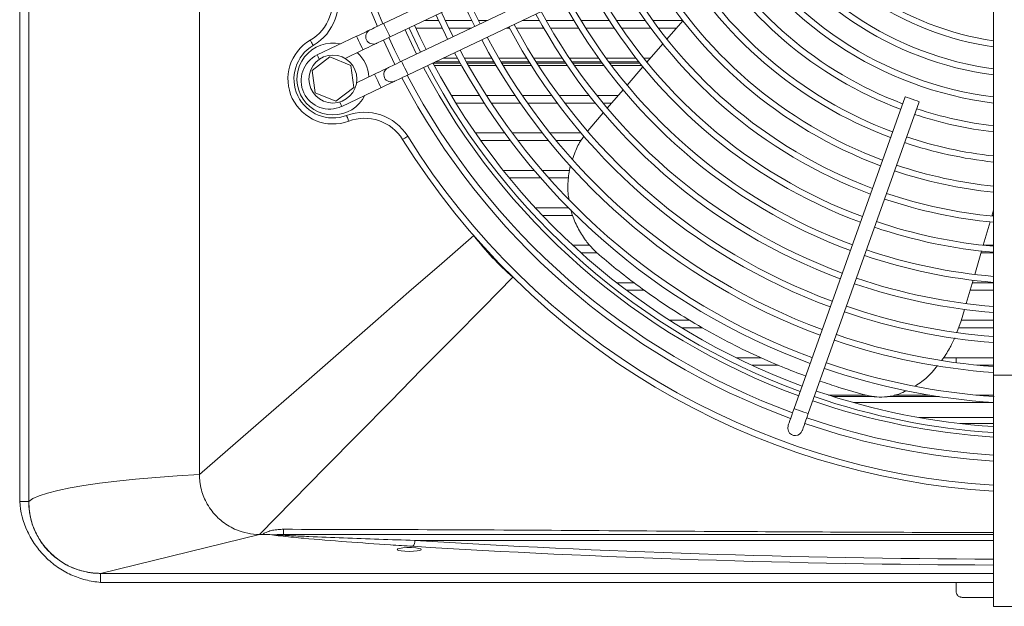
# Model space of a CAD drawing. Header units: millimetres. Extents: x -96593 to 66336, y -23969 to 7139.
# Tile 132 of 256: x -89200 to -89172, y -838 to -821. Entities that reach past the tile are written whole.
import ezdxf

# ---------------------------------------------------------------- set-up
doc = ezdxf.new("R2010")
doc.units = ezdxf.units.MM
doc.layers.add('mm_punktwstawienia', color=1, linetype='Continuous', lineweight=50)

# ---------------------------------------------------------------- blocks, each defined once
blk = doc.blocks.new('W_Z_TYLU')
at = {"color": 7, "linetype": 'Continuous', "lineweight": 13}
for p, q in [((280.388, 451.551), (280.388, 502.151)), ((280.688, 451.551), (280.688, 502.151)), ((280.688, 502.151), (280.688, 451.551)), ((286.388, 452.451), (286.388, 501.251)), ((302.466, 472.233), (292.532, 467.508)), ((292.747, 467.057), (302.681, 471.781)), ((303.067, 470.969), (293.134, 466.244)), ((293.348, 465.792), (303.282, 470.517)), ((312.888, 469.135), (312.888, 455.768)), ((293.893, 467.601), (294.371, 467.601)), ((294.656, 467.466), (294.467, 467.874)), ((294.592, 467.601), (295.479, 467.601)), ((295.756, 467.491), (295.559, 467.896)), ((295.702, 467.601), (295.988, 467.601)), ((297.152, 467.601), (297.734, 467.601)), ((297.963, 467.601), (298.888, 467.601)), ((299.121, 467.601), (300.065, 467.601)), ((300.303, 467.601), (301.271, 467.601)), ((301.516, 467.601), (302.516, 467.601)), ((302.518, 467.598), (301.986, 466.981)), ((293.753, 467.037), (293.563, 467.445)), ((294.489, 467.351), (293.606, 467.351)), ((294.853, 467.062), (294.656, 467.466)), ((295.462, 467.351), (294.711, 467.351)), ((296.731, 467.351), (296.627, 467.351)), ((297.875, 467.351), (296.958, 467.351)), ((299.04, 467.351), (298.106, 467.351)), ((300.229, 467.351), (299.275, 467.351)), ((301.451, 467.351), (300.471, 467.351)), ((302.306, 467.351), (301.7, 467.351)), ((291.629, 467.079), (290.32, 466.456)), ((292.525, 466.951), (292.912, 466.138)), ((292.895, 466.629), (292.706, 467.037)), ((293.95, 466.632), (293.753, 467.037)), ((291.245, 466.342), (291.844, 466.627)), ((293.092, 466.224), (292.895, 466.629)), ((301.853, 466.827), (301.321, 466.212)), ((290.743, 466.396), (290.147, 465.939)), ((291.436, 466.108), (290.743, 466.396)), ((294.524, 466.351), (294.998, 466.351)), ((295.226, 466.351), (296.143, 466.351)), ((296.374, 466.351), (297.307, 466.351)), ((297.542, 466.351), (298.492, 466.351)), ((298.733, 466.351), (299.706, 466.351)), ((299.952, 466.351), (300.954, 466.351)), ((301.209, 466.351), (301.442, 466.351)), ((290.147, 465.939), (290.245, 465.195)), ((291.534, 465.364), (291.436, 466.108)), ((295.092, 466.179), (294.183, 466.179)), ((295.135, 466.101), (294.224, 466.101)), ((294.252, 466.222), (295.068, 466.222)), ((295.297, 466.222), (296.218, 466.222)), ((296.243, 466.179), (295.321, 466.179)), ((296.289, 466.101), (295.365, 466.101)), ((296.45, 466.222), (297.387, 466.222)), ((297.414, 466.179), (296.476, 466.179)), ((297.463, 466.101), (296.522, 466.101)), ((297.623, 466.222), (298.578, 466.222)), ((298.608, 466.179), (297.65, 466.179)), ((298.66, 466.101), (297.7, 466.101)), ((298.82, 466.222), (299.799, 466.222)), ((299.83, 466.179), (298.85, 466.179)), ((299.888, 466.101), (298.903, 466.101)), ((300.047, 466.222), (301.056, 466.222)), ((301.091, 466.179), (300.079, 466.179)), ((301.153, 466.101), (300.137, 466.101)), ((301.188, 466.058), (300.658, 465.444)), ((301.313, 466.222), (301.33, 466.222)), ((292.231, 465.814), (291.631, 465.529)), ((290.938, 464.907), (291.534, 465.364)), ((291.136, 464.74), (292.445, 465.363)), ((300.525, 465.291), (299.996, 464.678)), ((290.245, 465.195), (290.938, 464.907)), ((294.79, 465.101), (295.729, 465.101)), ((295.966, 465.101), (296.922, 465.101)), ((297.164, 465.101), (298.141, 465.101)), ((298.389, 465.101), (299.393, 465.101)), ((299.648, 465.101), (300.362, 465.101)), ((309.933, 465.062), (306.233, 454.65)), ((295.889, 464.851), (294.942, 464.851)), ((297.093, 464.851), (296.127, 464.851)), ((298.325, 464.851), (297.337, 464.851)), ((299.592, 464.851), (298.575, 464.851)), ((300.146, 464.851), (299.85, 464.851)), ((306.705, 454.483), (310.404, 464.895)), ((299.863, 464.525), (299.412, 464.003)), ((299.412, 464.003), (299.35, 463.918)), ((295.596, 463.851), (296.577, 463.851)), ((296.825, 463.851), (297.831, 463.851)), ((298.086, 463.851), (299.123, 463.851)), ((296.762, 463.601), (295.771, 463.601)), ((298.031, 463.601), (297.013, 463.601)), ((299.123, 463.601), (298.289, 463.601)), ((296.525, 462.601), (297.561, 462.601)), ((297.775, 462.351), (296.727, 462.351)), ((297.823, 462.601), (298.744, 462.601)), ((298.708, 462.351), (298.042, 462.351)), ((297.598, 461.351), (298.704, 461.351)), ((298.847, 461.101), (297.833, 461.101)), ((312.83, 461.078), (312.888, 461.275)), ((312.888, 461.101), (312.837, 461.101)), ((312.545, 460.102), (312.773, 460.883)), ((298.845, 460.101), (299.414, 460.101)), ((312.551, 460.101), (312.888, 460.101)), ((299.657, 459.851), (299.119, 459.851)), ((312.26, 459.128), (312.488, 459.907)), ((312.888, 459.851), (312.472, 459.851)), ((300.312, 458.851), (300.892, 458.851)), ((311.976, 458.156), (312.203, 458.934)), ((312.179, 458.851), (312.888, 458.851)), ((301.236, 458.601), (300.637, 458.601)), ((312.888, 458.601), (312.106, 458.601)), ((311.808, 457.58), (311.919, 457.962)), ((302.076, 457.601), (302.747, 457.601)), ((311.668, 457.19), (311.808, 457.58)), ((311.814, 457.601), (312.888, 457.601)), ((303.174, 457.351), (302.476, 457.351)), ((312.888, 457.351), (311.726, 457.351)), ((304.294, 456.351), (305.126, 456.351)), ((305.696, 456.101), (304.818, 456.101)), ((311.22, 456.351), (312.888, 456.351)), ((311.638, 456.183), (311.638, 456.351)), ((312.888, 456.101), (312.344, 456.101)), ((315.888, 455.768), (312.888, 455.768)), ((312.888, 455.768), (312.888, 448.051)), ((307.382, 455.101), (308.629, 455.101)), ((309.57, 455.101), (310.761, 455.101)), ((312.296, 455.101), (312.888, 455.101)), ((307.539, 455.051), (308.917, 455.051)), ((312.888, 454.851), (308.212, 454.851)), ((309.348, 455.051), (311.074, 455.051)), ((310.402, 454.351), (312.888, 454.351)), ((311.771, 454.151), (312.888, 454.151)), ((280.388, 451.551), (280.688, 451.551)), ((283.088, 449.151), (288.388, 450.451)), ((288.388, 450.451), (288.494, 450.451)), ((312.888, 450.251), (293.574, 450.251)), ((293.466, 450.011), (293.31, 450.011)), ((312.888, 449.151), (283.088, 449.151)), ((283.088, 448.851), (283.088, 449.151)), ((311.638, 448.551), (311.638, 448.851)), ((312.888, 448.851), (311.638, 448.851)), ((312.888, 448.351), (311.838, 448.351)), ((312.888, 448.051), (315.888, 448.051))]:
    blk.add_line(p, q, dxfattribs=at)
at = {"color": 7, "linetype": 'Continuous', "lineweight": 13, "flags": 128}
for points in [[(295.189, 468.218), (295.378, 467.81), (295.576, 467.405)], [(292.081, 467.293), (292.072, 467.289), (292.046, 467.277), (292.005, 467.257), (291.948, 467.23), (291.88, 467.198), (291.802, 467.161), (291.717, 467.12), (291.629, 467.079)], [(292.532, 467.508), (292.444, 467.466), (292.359, 467.426), (292.281, 467.389), (292.213, 467.356), (292.157, 467.329), (292.115, 467.31), (292.089, 467.297), (292.081, 467.293)], [(292.747, 467.057), (292.739, 467.074), (292.716, 467.123), (292.681, 467.196), (292.64, 467.282), (292.599, 467.369), (292.564, 467.442), (292.54, 467.491), (292.532, 467.508)], [(293.634, 466.482), (293.293, 467.195), (293.248, 467.295)], [(293.386, 467.351), (293.769, 466.546), (293.769, 466.546)], [(290.184, 466.774), (290.164, 466.807), (290.146, 466.84), (290.128, 466.869), (290.113, 466.896), (290.1, 466.917), (290.091, 466.933), (290.085, 466.943), (290.083, 466.946)], [(291.844, 466.627), (291.836, 466.644), (291.812, 466.693), (291.778, 466.766), (291.737, 466.853), (291.695, 466.939), (291.661, 467.012), (291.637, 467.061), (291.629, 467.079), (291.629, 467.079)], [(292.295, 466.842), (292.304, 466.846), (292.33, 466.858), (292.372, 466.878), (292.428, 466.905), (292.496, 466.937), (292.574, 466.974), (292.659, 467.015), (292.747, 467.057)], [(291.844, 466.627), (291.932, 466.669), (292.017, 466.709), (292.095, 466.746), (292.163, 466.779), (292.219, 466.806), (292.261, 466.825), (292.287, 466.838), (292.295, 466.842)], [(290.388, 466.311), (290.386, 466.316), (290.351, 466.39), (290.328, 466.439), (290.32, 466.456)], [(292.682, 466.029), (292.673, 466.025), (292.648, 466.013), (292.606, 465.993), (292.55, 465.966), (292.481, 465.934), (292.403, 465.896), (292.319, 465.856), (292.231, 465.814)], [(293.134, 466.244), (293.045, 466.202), (292.961, 466.162), (292.883, 466.124), (292.814, 466.092), (292.758, 466.065), (292.716, 466.045), (292.691, 466.033), (292.682, 466.029)], [(293.134, 466.244), (293.142, 466.227), (293.165, 466.178), (293.2, 466.104), (293.241, 466.018), (293.282, 465.932), (293.317, 465.858), (293.34, 465.809), (293.348, 465.792)], [(292.231, 465.814), (292.239, 465.797), (292.262, 465.748), (292.297, 465.675), (292.338, 465.588), (292.379, 465.502), (292.414, 465.429), (292.437, 465.38), (292.445, 465.363), (292.445, 465.363)], [(292.897, 465.577), (292.905, 465.582), (292.931, 465.594), (292.973, 465.614), (293.029, 465.64), (293.097, 465.673), (293.176, 465.71), (293.26, 465.75), (293.348, 465.792)], [(292.445, 465.363), (292.533, 465.405), (292.618, 465.445), (292.696, 465.482), (292.765, 465.515), (292.821, 465.541), (292.862, 465.561), (292.888, 465.573), (292.897, 465.577)], [(309.933, 465.062), (309.951, 465.056), (310.002, 465.038)], [(310.002, 465.038), (310.079, 465.011), (310.169, 464.979), (310.259, 464.947), (310.335, 464.92), (310.387, 464.901), (310.404, 464.895)], [(291.067, 464.884), (291.07, 464.879), (291.104, 464.806), (291.128, 464.757), (291.136, 464.74)], [(291.367, 464.247), (291.366, 464.25), (291.362, 464.261), (291.355, 464.278), (291.347, 464.302), (291.336, 464.33), (291.324, 464.363), (291.311, 464.398), (291.297, 464.434)], [(293.167, 463.635), (293.17, 463.637), (293.18, 463.643), (293.195, 463.653), (293.216, 463.666), (293.242, 463.682), (293.272, 463.701), (293.303, 463.72), (293.337, 463.741)], [(286.388, 452.451), (287.587, 453.497), (288.778, 454.534), (289.956, 455.561), (291.117, 456.573), (292.26, 457.569), (293.38, 458.545), (294.475, 459.499), (295.54, 460.427)], [(288.388, 450.451), (289.497, 451.577), (290.597, 452.694), (291.685, 453.8), (292.759, 454.89), (293.814, 455.962), (294.849, 457.013), (295.861, 458.039), (296.846, 459.039)], [(306.233, 454.65), (306.194, 454.54), (306.157, 454.434), (306.122, 454.336), (306.091, 454.251), (306.066, 454.18), (306.048, 454.128), (306.036, 454.096), (306.033, 454.085)], [(306.233, 454.65), (306.251, 454.644), (306.302, 454.626)], [(306.302, 454.626), (306.379, 454.599), (306.469, 454.567), (306.559, 454.535), (306.636, 454.507), (306.687, 454.489), (306.705, 454.483)], [(306.504, 453.918), (306.508, 453.928), (306.519, 453.961), (306.538, 454.013), (306.563, 454.083), (306.593, 454.169), (306.628, 454.267), (306.665, 454.373), (306.705, 454.483)], [(306.033, 454.085), (306.018, 453.988), (306.042, 453.894)], [(280.688, 451.551), (280.831, 451.646), (281.042, 451.738), (281.32, 451.829), (281.663, 451.917), (282.068, 452.001), (282.533, 452.081), (283.056, 452.157), (283.632, 452.227), (284.257, 452.293), (284.928, 452.352), (285.639, 452.405), (286.388, 452.451)]]:
    blk.add_lwpolyline(points, dxfattribs=at)
at = {"color": 7, "linetype": 'Continuous', "lineweight": 13}
blk.add_circle((290.841, 465.651), 0.8, dxfattribs=at)
for centre, radius, start, end in [((314.388, 476.851), 24, 161.0346, 203.1692), ((314.388, 476.851), 23.8, 161.0396, 203.1501), ((314.388, 476.851), 10.239, 210.7616, 261.5756), ((314.388, 476.851), 10.039, 210.868, 261.4065), ((314.388, 476.851), 11.166, 210.3182, 262.28), ((314.388, 476.851), 10.966, 210.4074, 262.1383), ((314.388, 476.851), 11.894, 210.0189, 262.755), ((314.388, 476.851), 12.094, 209.943, 262.8487), ((314.388, 476.851), 13.05, 209.6123, 249.3401), ((314.388, 476.851), 12.85, 209.6774, 249.323), ((314.388, 476.851), 14.05, 209.3147, 249.4182), ((314.388, 476.851), 13.85, 209.3708, 249.4035), ((314.388, 476.851), 14.85, 209.1056, 249.4732), ((314.388, 476.851), 15.05, 209.0567, 249.486), ((314.388, 476.851), 16.05, 208.831, 249.5453), ((314.388, 476.851), 15.85, 208.8739, 249.534), ((289.326, 468.241), 1.5, 300.3307, 18.9613), ((289.326, 468.241), 1.7, 300.3307, 18.9613), ((314.388, 476.851), 17.05, 208.6318, 249.5976), ((314.388, 476.851), 16.85, 208.6697, 249.5877), ((314.388, 476.851), 18.05, 208.4546, 249.6442), ((314.388, 476.851), 17.85, 208.4885, 249.6353), ((314.388, 476.851), 22.05, 204.2684, 206.6071), ((314.388, 476.851), 19.05, 208.2962, 249.6858), ((314.388, 476.851), 18.85, 208.3265, 249.6779), ((292.188, 467.068), 0.25, 115.4377, 295.4377), ((314.388, 476.851), 20.05, 208.1535, 249.7233), ((314.388, 476.851), 19.85, 208.1809, 249.7161), ((290.841, 465.651), 1.5, 120.3307, 290.5448), ((314.388, 476.851), 21.05, 208.0244, 249.7573), ((314.388, 476.851), 20.85, 208.0492, 249.7507), ((290.841, 465.651), 1.3, 120.3307, 290.5448), ((290.841, 465.651), 1.2, 77.7793, 270), ((314.388, 476.851), 21.85, 207.9296, 249.7514), ((290.728, 465.598), 0.95, 115.4377, 295.4377), ((290.841, 465.651), 1.2, 3.4134, 47.4621), ((314.388, 476.851), 22.05, 207.907, 249.7881), ((292.789, 465.803), 0.25, 115.4377, 295.4377), ((314.388, 476.851), 23.2, 207.7846, 249.8203), ((314.388, 476.851), 23.05, 207.7989, 249.8163), ((314.388, 476.851), 22.85, 207.8205, 249.8109), ((314.388, 476.851), 24, 207.7063, 249.8409), ((314.388, 476.851), 23.8, 207.7254, 249.8359), ((290.841, 465.651), 1.2, 270, 333.0962), ((314.388, 476.851), 12.85, 251.5525, 263.2967), ((291.894, 462.842), 1.7, 31.9142, 110.5448), ((291.894, 462.842), 1.5, 31.9142, 110.5448), ((314.388, 476.851), 13.05, 251.5354, 263.3999), ((314.388, 476.851), 24.8, 211.9142, 266.5324), ((314.388, 476.851), 13.85, 251.472, 263.7826), ((314.388, 476.851), 25, 211.9142, 266.5602), ((314.388, 476.851), 14.05, 251.4573, 263.8715), ((314.388, 476.851), 14.85, 251.4023, 264.2028), ((314.388, 476.851), 15.05, 251.3895, 264.2801), ((314.388, 476.851), 15.85, 251.3415, 264.5697), ((314.388, 476.851), 16.05, 251.3302, 264.6376), ((314.388, 476.851), 17.05, 251.2779, 264.9529), ((314.388, 476.851), 16.85, 251.2878, 264.8928), ((314.388, 476.851), 18.05, 251.2313, 265.2332), ((314.388, 476.851), 17.85, 251.2402, 265.1796), ((314.388, 476.851), 19.05, 251.1897, 265.4839), ((314.388, 476.851), 18.85, 251.1976, 265.4359), ((314.388, 476.851), 19.85, 251.1594, 265.6663), ((314.388, 476.851), 20.05, 251.1522, 265.7096), ((314.388, 476.851), 20.85, 251.1248, 265.8745), ((314.388, 476.851), 21.05, 251.1182, 265.9138), ((314.388, 476.851), 21.85, 251.0933, 266.1091), ((314.388, 476.851), 22.05, 251.0874, 266.1268), ((314.388, 476.851), 22.85, 251.0646, 266.2361), ((314.388, 476.851), 23.2, 251.0552, 266.2929), ((314.388, 476.851), 23.05, 251.0417, 266.2688), ((314.388, 476.851), 24, 251.0346, 266.4167), ((314.388, 476.851), 23.8, 251.0396, 266.3865), ((306.268, 454.001), 0.25, 205.4377, 340.4377), ((283.088, 451.551), 2.4, 180, 270), ((313.637, 450.584), 24.445, 179.9097, 180.3102), ((293.324, 450.231), 0.252, 315.3582, 4.6836)]:
    blk.add_arc(centre, radius, start, end, dxfattribs=at)
for centre, major_axis, ratio, start_param, end_param in [((314.388, 459.079), (58, 0), 0.16306, 4.345354, 4.686524), ((293.388, 449.948), (0.4, 0), 0.1625, 1.767228, 7.65755), ((314.388, 458.882), (58.2, 0), 0.1625, 4.345354, 4.686613)]:
    blk.add_ellipse(centre, major_axis=major_axis, ratio=ratio, start_param=start_param, end_param=end_param, dxfattribs=at)
for points, knots in [([(299.225, 463.749), (299.195, 463.709), (299.072, 463.546), (298.937, 463.285), (298.867, 463.055), (298.842, 462.973)], [0, 0, 0, 0, 0.170969, 0.704485, 1, 1, 1, 1]), ([(298.769, 462.747), (298.767, 462.742), (298.712, 462.576), (298.687, 462.228), (298.672, 461.862), (298.712, 461.672), (298.717, 461.649)], [0, 0, 0, 0, 0.013942, 0.476549, 0.936513, 1, 1, 1, 1]), ([(298.789, 461.288), (298.793, 461.264), (298.828, 461.078), (298.975, 460.746), (299.202, 460.352), (299.46, 460.03), (299.639, 459.865), (299.728, 459.782)], [0, 0, 0, 0, 0.039825, 0.317228, 0.594608, 0.797301, 1, 1, 1, 1]), ([(295.54, 460.427), (295.733, 460.174), (295.939, 459.931), (296.375, 459.467), (296.605, 459.247), (296.846, 459.039)], [0, 0, 0, 0, 0.5, 0.5, 1, 1, 1, 1]), ([(299.728, 459.782), (299.944, 459.601), (300.377, 459.238), (301.126, 458.667), (301.973, 458.075), (302.925, 457.479), (303.894, 456.938), (304.868, 456.456), (305.781, 456.053), (306.358, 455.836), (306.62, 455.738)], [0, 0, 0, 0, 0.099176, 0.198736, 0.334067, 0.469406, 0.608315, 0.747235, 0.885332, 1, 1, 1, 1]), ([(311.163, 456.263), (311.251, 456.39), (311.415, 456.625), (311.537, 456.891), (311.593, 457.014)], [0, 0, 0, 0, 0.538581, 1, 1, 1, 1]), ([(310.267, 455.405), (310.342, 455.452), (310.541, 455.578), (310.797, 455.81), (310.961, 456.012), (311.022, 456.088)], [0, 0, 0, 0, 0.27217, 0.726805, 1, 1, 1, 1]), ([(307.092, 455.572), (307.305, 455.499), (307.837, 455.316), (308.347, 455.178), (308.652, 455.095)], [0, 0, 0, 0, 0.402064, 1, 1, 1, 1]), ([(308.652, 455.095), (308.764, 455.072), (308.988, 455.026), (309.351, 455.041), (309.687, 455.107), (309.9, 455.208), (309.984, 455.248)], [0, 0, 0, 0, 0.25692, 0.51384, 0.807745, 1, 1, 1, 1]), ([(286.648, 451.464), (286.563, 451.614), (286.499, 451.772), (286.443, 451.981), (286.434, 452.023), (286.417, 452.108), (286.41, 452.15), (286.393, 452.279), (286.388, 452.365), (286.388, 452.451)], [0, 0, 0, 0, 0.5, 0.5, 0.625, 0.625, 0.75, 0.75, 1, 1, 1, 1]), ([(280.388, 451.551), (280.413, 451.207), (280.546, 450.697), (280.899, 450.087), (281.235, 449.688), (281.643, 449.35), (282.093, 449.093), (282.584, 448.919), (282.918, 448.864), (283.088, 448.851)], [0, 0, 0, 0, 0.25, 0.375, 0.5, 0.625, 0.75, 0.875, 1, 1, 1, 1]), ([(283.088, 449.151), (283.072, 449.152), (283.041, 449.152), (282.994, 449.153), (282.946, 449.155), (282.9, 449.159), (282.853, 449.163), (282.806, 449.168), (282.759, 449.174), (282.713, 449.181), (282.666, 449.189), (282.558, 449.209), (282.39, 449.251), (282.168, 449.331), (281.955, 449.431), (281.685, 449.593), (281.38, 449.843), (281.129, 450.149), (280.968, 450.418), (280.867, 450.632), (280.787, 450.854), (280.742, 451.037), (280.717, 451.176), (280.704, 451.269), (280.695, 451.363), (280.689, 451.457), (280.688, 451.52), (280.688, 451.551)], [0, 0, 0, 0, 0.012521, 0.025026, 0.03752, 0.050008, 0.062494, 0.074984, 0.087481, 0.099992, 0.112521, 0.125072, 0.187649, 0.250099, 0.312511, 0.375131, 0.500003, 0.624875, 0.68748, 0.749907, 0.812342, 0.874933, 0.900008, 0.925013, 0.949988, 0.97497, 1, 1, 1, 1]), ([(287.159, 450.873), (287.126, 450.899), (287.094, 450.926), (287.032, 450.981), (287.002, 451.009), (286.915, 451.096), (286.86, 451.158), (286.81, 451.223)], [0, 0, 0, 0, 0.25, 0.25, 0.5, 0.5, 1, 1, 1, 1]), ([(287.159, 450.873), (287.301, 450.763), (287.685, 450.539), (288.126, 450.451), (288.388, 450.451)], [0.5788239, 0.5788239, 0.5788239, 0.5788239, 0.75, 1, 1, 1, 1]), ([(288.494, 450.451), (288.518, 450.47), (288.544, 450.487), (288.598, 450.515), (288.626, 450.527), (288.683, 450.549), (288.712, 450.558), (288.771, 450.575), (288.8, 450.582), (288.889, 450.601), (288.949, 450.609), (289.07, 450.62), (289.131, 450.622), (289.192, 450.622)], [0, 0, 0, 0, 0.125, 0.125, 0.25, 0.25, 0.375, 0.375, 0.5, 0.5, 0.75, 0.75, 1, 1, 1, 1]), ([(289.192, 450.622), (290.792, 450.619), (295.791, 450.61), (303.69, 450.544), (309.988, 450.521), (312.888, 450.51)], [0, 0, 0, 0, 0.202554, 0.632929, 1, 1, 1, 1]), ([(288.807, 450.44), (288.719, 450.445), (288.616, 450.451), (288.509, 450.451), (288.494, 450.451)], [0, 0, 0, 0, 0.8642, 1, 1, 1, 1]), ([(288.907, 450.438), (288.907, 450.438), (288.904, 450.438), (288.888, 450.438), (288.855, 450.438), (288.825, 450.439), (288.807, 450.44)], [0, 0, 0, 0, 0.009446, 0.064272, 0.483962, 1, 1, 1, 1]), ([(293.503, 450.054), (293.255, 450.07), (292.51, 450.117), (291.288, 450.204), (290.091, 450.3), (289.297, 450.378), (288.933, 450.416), (288.827, 450.436), (288.807, 450.44)], [0, 0, 0, 0, 0.1510263, 0.4536833, 0.7561941, 0.9072997, 0.98295, 1, 1, 1, 1]), ([(288.907, 450.438), (288.951, 450.435), (288.996, 450.433), (289.088, 450.427), (289.134, 450.425), (289.273, 450.417), (289.367, 450.412), (289.65, 450.399), (289.841, 450.39), (290.417, 450.365), (290.805, 450.349), (291.587, 450.319), (291.981, 450.305), (292.774, 450.277), (293.173, 450.264), (293.574, 450.251)], [0, 0, 0, 0, 0.03125, 0.03125, 0.0625, 0.0625, 0.125, 0.125, 0.25, 0.25, 0.5, 0.5, 0.75, 0.75, 1, 1, 1, 1]), ([(312.888, 450.451), (309.988, 450.451), (303.69, 450.451), (295.791, 450.451), (290.792, 450.451), (289.192, 450.451)], [0, 0, 0, 0, 0.367066, 0.797435, 1, 1, 1, 1]), ([(311.638, 448.551), (311.638, 448.529), (311.642, 448.507), (311.657, 448.463), (311.669, 448.442), (311.693, 448.413), (311.702, 448.404), (311.723, 448.387), (311.735, 448.379), (311.761, 448.366), (311.775, 448.361), (311.806, 448.353), (311.822, 448.351), (311.838, 448.351)], [0, 0, 0, 0, 0.25, 0.25, 0.5, 0.5, 0.625, 0.625, 0.75, 0.75, 0.875, 0.875, 1, 1, 1, 1])]:
    blk.add_open_spline(points, degree=3, knots=knots, dxfattribs=at)
for points in [[(286.648, 451.464), (286.696, 451.38), (286.75, 451.299), (286.81, 451.223)], [(289.192, 450.451), (289.097, 450.451), (289.002, 450.448), (288.907, 450.438)], [(311.638, 448.851), (302.086, 448.851), (292.541, 448.851), (283.088, 448.851)]]:
    blk.add_open_spline(points, degree=3, dxfattribs=at)
blk = doc.blocks.new('A$C2E197AD3')
at = {"color": 252, "lineweight": 13, "xscale": 0.8500000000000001, "yscale": 0.8500000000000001, "zscale": 0.8500000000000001}
blk.add_blockref('W_Z_TYLU', (1933.613, 1102.038), dxfattribs=at)

msp = doc.modelspace()

# ---------------------------------------------------------------- block references
at = {"layer": 'mm_punktwstawienia', "lineweight": 60}
msp.add_blockref('A$C2E197AD3', (-91372.024, -2320.702), dxfattribs=at)

doc.saveas('drawing.dxf')
